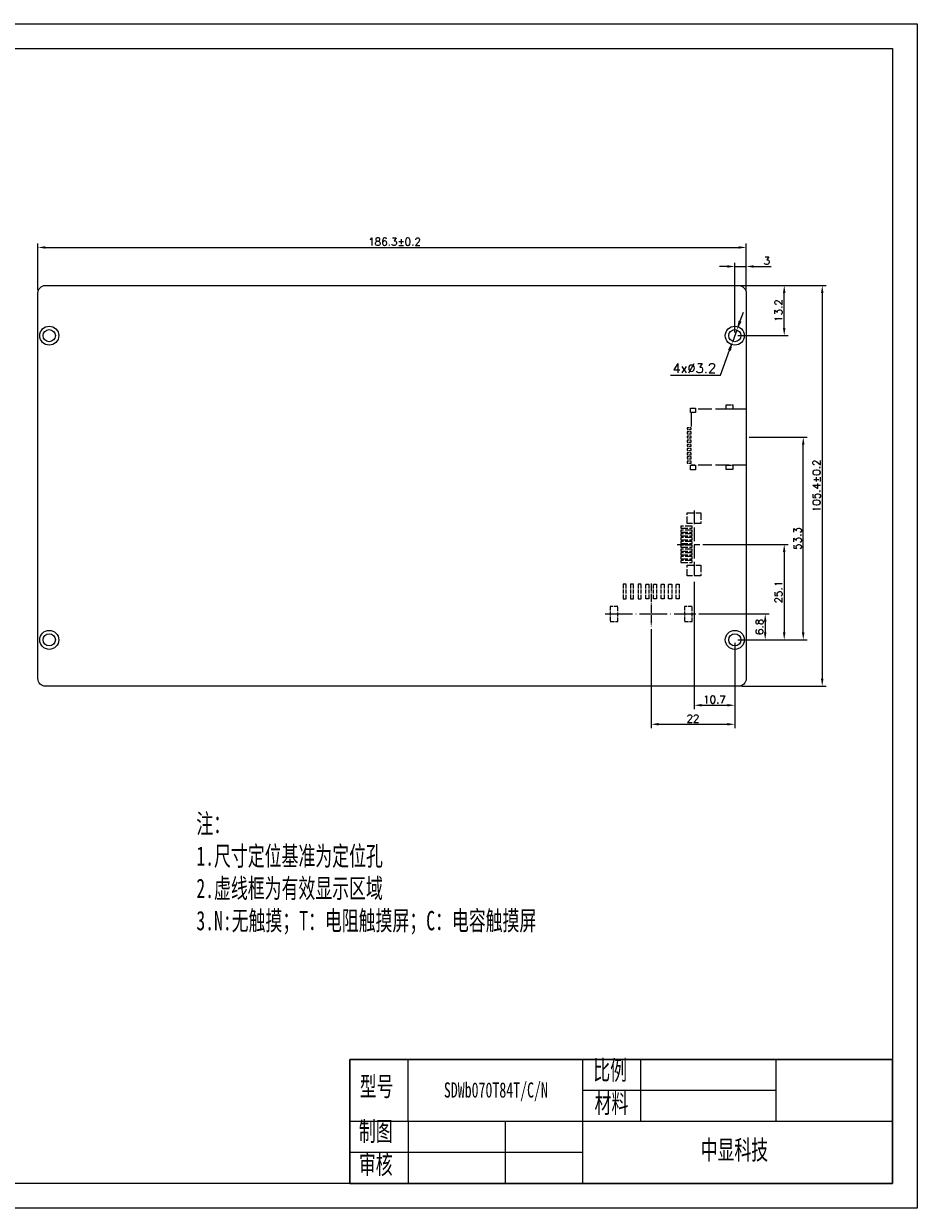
# Model space of a CAD drawing. Header units: millimetres. Extents: x 2857 to 3363, y -5460 to -5148.
# Tile 2 of 2: x 3128 to 3363, y -5460 to -5148. Entities that reach past the tile are written whole.
import ezdxf

# ---------------------------------------------------------------- set-up
doc = ezdxf.new("R2010")
doc.units = ezdxf.units.MM
doc.header["$LTSCALE"] = 0.3
doc.linetypes.add('ACAD_ISO02W100', pattern=[15, 12, -3])
doc.linetypes.add('ACAD_ISO04W100', pattern=[30, 24, -3, 0, -3])
doc.layers.get('0').update_dxf_attribs({"lineweight": 18})
for name, color, linetype, lineweight in [('thick', 7, 'Continuous', 30), ('thin', 7, 'Continuous', 18), ('虚线', 7, 'ACAD_ISO02W100', 18)]:
    doc.layers.add(name, color=color, linetype=linetype, lineweight=lineweight)
doc.styles.get("Standard").update_dxf_attribs({"font": 'txt.shx', "bigfont": 'gbcbig.shx'})
doc.styles.add('机械字体', font='txt', dxfattribs={"width": 0.67})
doc.dimstyles.new('ISO-25', dxfattribs={"dimtxt": 2.5, "dimasz": 2.5, "dimexe": 1.25, "dimexo": 1, "dimtad": 1, "dimdec": 1, "dimdsep": 46, "dimtxsty": 'Standard', "dimcen": 2.5, "dimdle": 5, "dimadec": 0, "dimazin": 0, "dimtfac": 1, "dimtdec": 1, "dimtmove": 0, "dimatfit": 3, "dimfxl": 0, "dimarcsym": 0})
doc.dimstyles.new('副本ISO-25', dxfattribs={"dimtxt": 2.5, "dimasz": 2.5, "dimexe": 1.25, "dimexo": 0.625, "dimtad": 1, "dimtoh": 1, "dimdsep": 46, "dimtxsty": 'Standard', "dimcen": 2.5, "dimdle": 5, "dimadec": 0, "dimazin": 0, "dimtfac": 1, "dimtmove": 0, "dimatfit": 3, "dimfxl": 0, "dimtolj": 1, "dimarcsym": 0})

# ---------------------------------------------------------------- blocks, each defined once
blk = doc.blocks.new('SDWe070T77图框')
at = {"lineweight": 0}
for points in [[(2857.3, -5148.14), (3362.66, -5148.14), (3362.66, -5459.68), (2857.3, -5459.68)], [(3356.16, -5453.18), (2863.8, -5453.18), (2863.8, -5154.64), (3356.16, -5154.64)], [(2863.8, -5154.64), (3356.16, -5154.64), (3356.16, -5453.18), (2863.8, -5453.18)]]:
    blk.add_lwpolyline(points, close=True, dxfattribs=at)
blk = doc.blocks.new('*X17')
at = {"lineweight": 0}
for points in [[(3332.32, -5258.88), (3332.99, -5258.88), (3332.66, -5256.88)], [(3332.32, -5308.18), (3332.99, -5308.18), (3332.66, -5310.18)]]:
    blk.add_hatch(color=0, dxfattribs=at).paths.add_polyline_path(points, flags=0)
at = {"color": 0, "linetype": 'Continuous', "lineweight": -2}
for p, q in [((3318.46, -5256.88), (3333.66, -5256.88)), ((3332.66, -5308.18), (3332.66, -5258.88)), ((3315.46, -5310.18), (3333.66, -5310.18))]:
    blk.add_line(p, q, dxfattribs=at)
at = {"color": 0, "lineweight": 0, "insert": (3331.16, -5283.53), "char_height": 2, "width": 18.2857, "attachment_point": 5, "rotation": 90}
blk.add_mtext('53.3', dxfattribs=at)
blk = doc.blocks.new('*X18')
at = {"lineweight": 0}
for points in [[(3315.67, -5226.18), (3316.45, -5226.47), (3315.2, -5228.67)], [(3312.87, -5233.89), (3313.65, -5234.17), (3314.11, -5231.68)]]:
    blk.add_hatch(color=0, dxfattribs=at).paths.add_polyline_path(points, flags=0)
at = {"color": 0, "lineweight": -2}
for p, q in [((3316.06, -5226.32), (3316.91, -5223.97)), ((3315.2, -5228.67), (3314.11, -5231.68)), ((3310.88, -5240.6), (3313.26, -5234.03)), ((3297.75, -5240.6), (3310.88, -5240.6))]:
    blk.add_line(p, q, dxfattribs=at)
at = {"color": 0, "lineweight": 0, "insert": (3304, -5238.73), "char_height": 2.5, "width": 35.7143, "attachment_point": 5}
blk.add_mtext('4x%%C3.2', dxfattribs=at)
blk = doc.blocks.new('*X25')
at = {"lineweight": 0}
for points in [[(3133.36, -5206.65), (3133.36, -5207.31), (3131.36, -5206.98)], [(3315.66, -5206.65), (3315.66, -5207.31), (3317.66, -5206.98)]]:
    blk.add_hatch(color=0, dxfattribs=at).paths.add_polyline_path(points, flags=0)
at = {"color": 0, "linetype": 'Continuous', "lineweight": -2}
for p, q in [((3131.36, -5218.18), (3131.36, -5205.98)), ((3133.36, -5206.98), (3315.66, -5206.98)), ((3317.66, -5218.18), (3317.66, -5205.98))]:
    blk.add_line(p, q, dxfattribs=at)
at = {"color": 0, "lineweight": 0, "insert": (3225.17, -5205.48), "char_height": 2, "width": 44.8571, "attachment_point": 5}
blk.add_mtext('186.3%%P0.2', dxfattribs=at)
blk = doc.blocks.new('*X26')
at = {"lineweight": 0}
for points in [[(3337.32, -5218.98), (3337.99, -5218.98), (3337.66, -5216.98)], [(3337.32, -5320.38), (3337.99, -5320.38), (3337.66, -5322.38)]]:
    blk.add_hatch(color=0, dxfattribs=at).paths.add_polyline_path(points, flags=0)
at = {"color": 0, "linetype": 'Continuous', "lineweight": -2}
for p, q in [((3316.46, -5216.98), (3338.66, -5216.98)), ((3337.66, -5218.98), (3337.66, -5320.38)), ((3316.46, -5322.38), (3338.66, -5322.38))]:
    blk.add_line(p, q, dxfattribs=at)
at = {"color": 0, "lineweight": 0, "insert": (3336.16, -5269.68), "char_height": 2, "width": 44.8571, "attachment_point": 5, "rotation": 90}
blk.add_mtext('105.4%%P0.2', dxfattribs=at)
blk = doc.blocks.new('*X27')
at = {"lineweight": 0}
for points in [[(3327.32, -5218.98), (3327.99, -5218.98), (3327.66, -5216.98)], [(3327.32, -5228.18), (3327.99, -5228.18), (3327.66, -5230.18)]]:
    blk.add_hatch(color=0, dxfattribs=at).paths.add_polyline_path(points, flags=0)
at = {"color": 0, "linetype": 'Continuous', "lineweight": -2}
for p, q in [((3315.46, -5216.98), (3328.66, -5216.98)), ((3327.66, -5228.18), (3327.66, -5218.98)), ((3315.46, -5230.18), (3328.66, -5230.18))]:
    blk.add_line(p, q, dxfattribs=at)
at = {"color": 0, "lineweight": 0, "insert": (3326.16, -5223.58), "char_height": 2, "width": 17.4286, "attachment_point": 5, "rotation": 90}
blk.add_mtext('13.2', dxfattribs=at)
blk = doc.blocks.new('*X28')
at = {"lineweight": 0}
for points in [[(3312.66, -5211.65), (3312.66, -5212.32), (3314.66, -5211.99)], [(3319.66, -5211.65), (3319.66, -5212.32), (3317.66, -5211.99)]]:
    blk.add_hatch(color=0, dxfattribs=at).paths.add_polyline_path(points, flags=0)
at = {"color": 0, "linetype": 'Continuous', "lineweight": -2}
for p, q in [((3312.66, -5211.99), (3310.66, -5211.99)), ((3314.66, -5229.38), (3314.66, -5210.99)), ((3314.66, -5211.99), (3317.66, -5211.99)), ((3317.66, -5216.18), (3317.66, -5210.99)), ((3319.66, -5211.99), (3324.26, -5211.99))]:
    blk.add_line(p, q, dxfattribs=at)
at = {"color": 0, "lineweight": 0, "insert": (3323.09, -5210.49), "char_height": 2, "width": 4, "attachment_point": 5}
blk.add_mtext('3', dxfattribs=at)
blk = doc.blocks.new('2.0-8')
at = {"linetype": 'ACAD_ISO04W100', "lineweight": 0, "ltscale": 0.3}
blk.add_line((1, 8.06), (1, -3.19), dxfattribs=at)
at = {"linetype": 'ACAD_ISO04W100', "lineweight": 0}
blk.add_line((-11.13, 0), (12.76, 0), dxfattribs=at)
at = {"layer": '虚线', "linetype": 'ACAD_ISO02W100', "lineweight": 0, "ltscale": 0.3}
for p, q in [((-6.4, 7.8), (-6.4, 4)), ((-5.6, 7.8), (-6.4, 7.8)), ((-5.6, 4), (-5.6, 7.8)), ((-4.4, 7.8), (-4.4, 4)), ((-3.6, 7.8), (-4.4, 7.8)), ((-3.6, 4), (-3.6, 7.8)), ((-2.4, 7.8), (-2.4, 4)), ((-1.6, 7.8), (-2.4, 7.8)), ((-1.6, 4), (-1.6, 7.8)), ((-0.4, 7.8), (0.4, 7.8)), ((-0.4, 4), (-0.4, 7.8)), ((0.4, 7.8), (0.4, 4)), ((1.6, 7.8), (2.4, 7.8)), ((1.6, 4), (1.6, 7.8)), ((2.4, 7.8), (2.4, 4)), ((3.6, 4), (3.6, 7.8)), ((3.6, 7.8), (4.4, 7.8)), ((4.4, 7.8), (4.4, 4)), ((5.6, 4), (5.6, 7.8)), ((5.6, 7.8), (6.4, 7.8)), ((6.4, 7.8), (6.4, 4)), ((7.6, 4), (7.6, 7.8)), ((7.6, 7.8), (8.4, 7.8)), ((8.4, 7.8), (8.4, 4)), ((-6.4, 4), (-5.6, 4)), ((-4.4, 4), (-3.6, 4)), ((-2.4, 4), (-1.6, 4)), ((0.4, 4), (-0.4, 4)), ((2.4, 4), (1.6, 4)), ((4.4, 4), (3.6, 4)), ((6.4, 4), (5.6, 4)), ((8.4, 4), (7.6, 4)), ((-7.75, 2), (-9.75, 2)), ((-9.75, 2), (-9.75, -2)), ((-7.75, -2), (-7.75, 2)), ((9.75, 2), (9.75, -2)), ((11.75, 2), (9.75, 2)), ((11.75, -2), (11.75, 2)), ((-9.75, -2), (-7.75, -2))]:
    blk.add_line(p, q, dxfattribs=at)
at = {"layer": '虚线', "lineweight": 0, "ltscale": 0.3}
blk.add_line((9.75, -2), (11.75, -2), dxfattribs=at)
blk = doc.blocks.new('*X33')
at = {"lineweight": 0}
for points in [[(3294.66, -5332.05), (3294.66, -5332.71), (3292.66, -5332.38)], [(3312.66, -5332.05), (3312.66, -5332.71), (3314.66, -5332.38)]]:
    blk.add_hatch(color=0, dxfattribs=at).paths.add_polyline_path(points, flags=0)
at = {"color": 0, "linetype": 'Continuous', "lineweight": -2}
for p, q in [((3292.66, -5307.37), (3292.66, -5333.38)), ((3314.66, -5310.98), (3314.66, -5333.38)), ((3294.66, -5332.38), (3312.66, -5332.38))]:
    blk.add_line(p, q, dxfattribs=at)
at = {"color": 0, "lineweight": 0, "insert": (3303.66, -5330.88), "char_height": 2, "width": 9.7143, "attachment_point": 5}
blk.add_mtext('22', dxfattribs=at)
blk = doc.blocks.new('*X34')
at = {"lineweight": 0}
for points in [[(3322.32, -5305.38), (3322.99, -5305.38), (3322.66, -5303.38)], [(3322.32, -5308.18), (3322.99, -5308.18), (3322.66, -5310.18)]]:
    blk.add_hatch(color=0, dxfattribs=at).paths.add_polyline_path(points, flags=0)
at = {"color": 0, "linetype": 'Continuous', "lineweight": -2}
for p, q in [((3305.22, -5303.38), (3323.66, -5303.38)), ((3322.66, -5305.38), (3322.66, -5308.18)), ((3315.46, -5310.18), (3323.66, -5310.18))]:
    blk.add_line(p, q, dxfattribs=at)
at = {"color": 0, "lineweight": 0, "insert": (3321.16, -5306.78), "char_height": 2, "width": 12.2857, "attachment_point": 5, "rotation": 90}
blk.add_mtext('6.8', dxfattribs=at)
blk = doc.blocks.new('10')
at = {"layer": '虚线', "lineweight": 0}
for p, q in [((0, 4.45), (0, -1.49)), ((8.91, 0), (-9.07, 0))]:
    blk.add_line(p, q, dxfattribs=at)
at = {"layer": '虚线', "lineweight": 0, "ltscale": 0.5}
for points in [[(-4.22, 3.45), (-4.77, 3.45), (-4.77, 0.55), (-4.22, 0.55)], [(-3.22, 3.45), (-3.77, 3.45), (-3.77, 0.55), (-3.22, 0.55)], [(-2.22, 3.45), (-2.77, 3.45), (-2.77, 0.55), (-2.22, 0.55)], [(-1.22, 3.45), (-1.77, 3.45), (-1.77, 0.55), (-1.22, 0.55)], [(-0.22, 3.45), (-0.77, 3.45), (-0.77, 0.55), (-0.22, 0.55)], [(0.78, 3.45), (0.23, 3.45), (0.23, 0.55), (0.78, 0.55)], [(1.78, 3.45), (1.23, 3.45), (1.23, 0.55), (1.78, 0.55)], [(2.78, 3.45), (2.23, 3.45), (2.23, 0.55), (2.78, 0.55)], [(3.78, 3.45), (3.23, 3.45), (3.23, 0.55), (3.78, 0.55)], [(4.78, 3.45), (4.23, 3.45), (4.23, 0.55), (4.78, 0.55)], [(-8.3, 1.8), (-5.5, 1.8), (-5.5, -1.8), (-8.3, -1.8)], [(5.5, 1.8), (8.3, 1.8), (8.3, -1.8), (5.5, -1.8)]]:
    blk.add_lwpolyline(points, close=True, dxfattribs=at)
blk = doc.blocks.new('*X36')
at = {"lineweight": 0}
for points in [[(3327.32, -5287.08), (3327.99, -5287.08), (3327.66, -5285.08)], [(3327.32, -5308.18), (3327.99, -5308.18), (3327.66, -5310.18)]]:
    blk.add_hatch(color=0, dxfattribs=at).paths.add_polyline_path(points, flags=0)
at = {"color": 0, "linetype": 'Continuous', "lineweight": -2}
for p, q in [((3306.25, -5285.08), (3328.66, -5285.08)), ((3327.66, -5287.08), (3327.66, -5308.18)), ((3315.46, -5310.18), (3328.66, -5310.18))]:
    blk.add_line(p, q, dxfattribs=at)
at = {"color": 0, "lineweight": 0, "insert": (3326.16, -5297.63), "char_height": 2, "width": 16.5714, "attachment_point": 5, "rotation": 90}
blk.add_mtext('25.1', dxfattribs=at)
blk = doc.blocks.new('*X37')
at = {"lineweight": 0}
for points in [[(3305.96, -5327.05), (3305.96, -5327.71), (3303.96, -5327.38)], [(3312.66, -5327.05), (3312.66, -5327.71), (3314.66, -5327.38)]]:
    blk.add_hatch(color=0, dxfattribs=at).paths.add_polyline_path(points, flags=0)
at = {"color": 0, "linetype": 'Continuous', "lineweight": -2}
for p, q in [((3303.96, -5294.95), (3303.96, -5328.38)), ((3314.66, -5310.98), (3314.66, -5328.38)), ((3305.96, -5327.38), (3312.66, -5327.38))]:
    blk.add_line(p, q, dxfattribs=at)
at = {"color": 0, "lineweight": 0, "insert": (3309.31, -5325.88), "char_height": 2, "width": 17.4286, "attachment_point": 5}
blk.add_mtext('10.7', dxfattribs=at)
blk = doc.blocks.new('sd')
at = {"layer": '虚线'}
for p, q in [((-7.35, 0), (-7.35, -13.25)), ((-7.35, 0), (7.35, 0)), ((7.35, 0), (7.35, -14.5)), ((-6.45, -14.5), (-2.5, -14.5))]:
    blk.add_line(p, q, dxfattribs=at)
at = {"layer": '虚线', "ltscale": 0.1}
for points in [[(-8.52, -3.51), (-7.38, -3.51), (-7.38, -5.29), (-8.52, -5.29)], [(7.38, -3.51), (8.52, -3.51), (8.52, -5.29), (7.38, -5.29)], [(-7.65, -13.35), (-6.45, -13.35), (-6.45, -14.65), (-7.65, -14.65)], [(-2.5, -15.5), (-2, -15.5), (-2, -14.5), (-2.5, -14.5)], [(-1.4, -15.5), (-0.9, -15.5), (-0.9, -14.5), (-1.4, -14.5)], [(-0.3, -15.5), (0.2, -15.5), (0.2, -14.5), (-0.3, -14.5)], [(0.8, -15.5), (1.3, -15.5), (1.3, -14.5), (0.8, -14.5)], [(1.9, -15.5), (2.4, -15.5), (2.4, -14.5), (1.9, -14.5)], [(3, -15.5), (3.5, -15.5), (3.5, -14.5), (3, -14.5)], [(4.1, -15.5), (4.6, -15.5), (4.6, -14.5), (4.1, -14.5)], [(5.2, -15.5), (5.7, -15.5), (5.7, -14.5), (5.2, -14.5)], [(6.3, -15.5), (6.8, -15.5), (6.8, -14.5), (6.3, -14.5)], [(7.35, -13.35), (8.55, -13.35), (8.55, -14.65), (7.35, -14.65)]]:
    blk.add_lwpolyline(points, close=True, dxfattribs=at)

msp = doc.modelspace()

# ---------------------------------------------------------------- linework, layer by layer
msp.add_line((3213.443, -5420.557), (3213.443, -5453.178))
at = {"lineweight": 0}
msp.add_line((3228.734, -5436.867), (3228.734, -5420.557), dxfattribs=at)
msp.add_lwpolyline([(3315.658, -5322.378), (3133.358, -5322.378, -0.4142136), (3131.358, -5320.378), (3131.358, -5218.978, -0.4142136), (3133.358, -5216.978), (3315.658, -5216.978, -0.4142136), (3317.658, -5218.978), (3317.658, -5320.378, -0.4142136)], format="xyb", close=True, dxfattribs=at)
for centre, radius in [((3134.358, -5230.178), 2.5), ((3134.358, -5230.178), 1.6), ((3314.658, -5230.178), 2.5), ((3314.658, -5230.178), 1.6), ((3134.358, -5310.178), 2.5), ((3134.358, -5310.178), 1.6), ((3314.658, -5310.178), 2.5), ((3314.658, -5310.178), 1.6)]:
    msp.add_circle(centre, radius, dxfattribs=at)
at = {"layer": 'thick'}
for p, q in [((3356.161, -5420.557), (3213.443, -5420.557)), ((3213.443, -5420.557), (3213.443, -5453.178)), ((3213.443, -5420.557), (3213.443, -5453.178)), ((3356.161, -5453.178), (3356.161, -5420.557)), ((3213.443, -5453.178), (3356.161, -5453.178))]:
    msp.add_line(p, q, dxfattribs=at)
at = {"layer": 'thin'}
for p, q in [((3274.608, -5420.557), (3274.608, -5453.178)), ((3289.899, -5420.557), (3289.899, -5436.867)), ((3325.578, -5436.867), (3325.578, -5420.557)), ((3325.578, -5428.712), (3274.608, -5428.712)), ((3356.161, -5436.867), (3213.443, -5436.867)), ((3228.734, -5436.867), (3228.734, -5453.178)), ((3254.22, -5436.867), (3254.22, -5453.178)), ((3274.608, -5445.022), (3213.443, -5445.022))]:
    msp.add_line(p, q, dxfattribs=at)

# ---------------------------------------------------------------- block references
at = {"lineweight": 0}
for name, p in [('SDWe070T77图框', (0, 0)), ('2.0-8', (3291.658, -5303.378))]:
    msp.add_blockref(name, p, dxfattribs=at)
at = {"lineweight": 0, "rotation": 90}
msp.add_blockref('10', (3303.958, -5285.078), dxfattribs=at)
at = {"layer": '虚线', "lineweight": -3, "rotation": 270}
msp.add_blockref('sd', (3317.658, -5256.878), dxfattribs=at)

# ---------------------------------------------------------------- texts
at = {"layer": 'thick', "attachment_point": 1, "style": '机械字体'}
for s, insert, char_height, width in [('注：\\P1.尺寸定位基准为定位孔\\P2.虚线框为有效显示区域\\P3.N:无触摸；T：电阻触摸屏；C：电容触摸屏', (3173.049, -5355.98), 5.09707, 122.19796), ('比例', (3277.444, -5420.795), 5.0971, 12.94837), ('型号', (3216.013, -5425.082), 5.0971, 12.94837), ('SDWb070T84T/C/N', (3238.144, -5426.558), 4, 28.39311), ('材料', (3277.78, -5429.501), 5.0971, 12.94837), ('制图', (3215.786, -5436.867), 5.0971, 12.94837), ('中显科技', (3305.675, -5441.765), 5.0971, 28.36201), ('审核', (3215.786, -5445.573), 5.0971, 12.94837)]:
    msp.add_mtext(s, dxfattribs=dict(at, insert=insert, char_height=char_height, width=width))

# ---------------------------------------------------------------- dimensions: what is measured, and where the dimension line sits
at = {"lineweight": 0}
for base, p1, p2, text, picture, middle in [((3317.658, -5206.978), (3131.358, -5218.978), (3317.658, -5218.978), '186.3%%P0.2', '*X25', (3225.166, -5206.978)), ((3317.658, -5211.986), (3314.658, -5230.178), (3317.658, -5216.978), '3', '*X28', (3323.094, -5211.986))]:
    dim = msp.add_linear_dim(base=base, p1=p1, p2=p2, text=text, dimstyle='ISO-25', override={"dimscale": 0.8, "dimsah": 1, "dimtolj": 1, "dimarcsym": 1}, dxfattribs=at)
    dim.commit()
    dim.dimension.update_dxf_attribs({"geometry": picture, "text_midpoint": middle, "dimtype": 160})
dim = msp.add_linear_dim(base=(3327.658, -5216.978), p1=(3314.658, -5230.178), p2=(3314.658, -5216.978), angle=90, text='13.2', dimstyle='ISO-25', override={"dimscale": 0.8, "dimsah": 1, "dimtolj": 1, "dimarcsym": 1}, dxfattribs=at)
dim.commit()
dim.dimension.update_dxf_attribs({"geometry": '*X27', "text_midpoint": (3327.658, -5223.578)})
for base, p1, p2, text, picture, middle in [((3337.658, -5322.378), (3315.658, -5216.978), (3315.658, -5322.378), '105.4%%P0.2', '*X26', (3337.658, -5269.678)), ((3332.658, -5256.878), (3314.658, -5310.178), (3317.658, -5256.878), '53.3', '*X17', (3332.658, -5283.528)), ((3327.658, -5310.178), (3305.45, -5285.078), (3314.658, -5310.178), '25.1', '*X36', (3327.658, -5297.628)), ((3322.658, -5310.178), (3304.421, -5303.378), (3314.658, -5310.178), '6.8', '*X34', (3322.658, -5306.778))]:
    dim = msp.add_linear_dim(base=base, p1=p1, p2=p2, angle=90, text=text, dimstyle='ISO-25', override={"dimscale": 0.8, "dimsah": 1, "dimtolj": 1, "dimarcsym": 1}, dxfattribs=at)
    dim.commit()
    dim.dimension.update_dxf_attribs({"geometry": picture, "text_midpoint": middle, "dimtype": 160})
dim = msp.add_diameter_dim_2p(p1=(3315.204, -5228.674), p2=(3314.113, -5231.682), text='4x%%C3.2', dimstyle='副本ISO-25', override={"dimpost": '%%C<>', "dimsah": 1}, dxfattribs=at)
dim.commit()
dim.dimension.update_dxf_attribs({"geometry": '*X18', "text_midpoint": (3310.876, -5240.601), "dimtype": 163})
for base, p1, text, picture, middle in [((3314.658, -5327.378), (3303.958, -5294.148), '10.7', '*X37', (3309.308, -5327.378)), ((3314.658, -5332.378), (3292.658, -5306.572), '22', '*X33', (3303.658, -5332.378))]:
    dim = msp.add_linear_dim(base=base, p1=p1, p2=(3314.658, -5310.178), text=text, dimstyle='ISO-25', override={"dimscale": 0.8, "dimsah": 1, "dimtolj": 1, "dimarcsym": 1}, dxfattribs=at)
    dim.commit()
    dim.dimension.update_dxf_attribs({"geometry": picture, "text_midpoint": middle})

doc.saveas('drawing.dxf')
